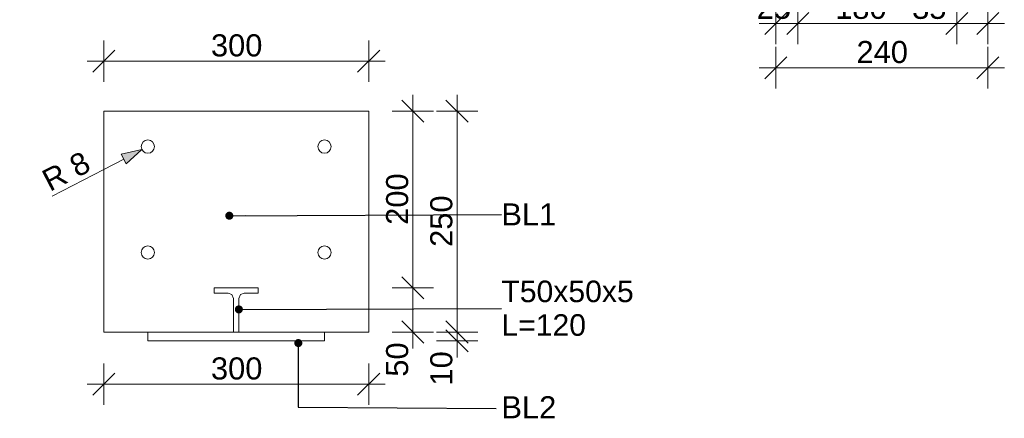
# Model space of a CAD drawing. Header units: millimetres. Extents: x 2143 to 5070, y -2093 to 697.
# Tile 1 of 16: x 2277 to 3391, y -2093 to -1641. Entities that reach past the tile are written whole.
import ezdxf

# ---------------------------------------------------------------- set-up
doc = ezdxf.new("R2010")
doc.units = ezdxf.units.MM
doc.header["$MEASUREMENT"] = 0
for name, color, linetype, lineweight in [('0_Nr_pióra__102', 8, 'Continuous', 5), ('Konstrukcja - Stropy_Nr_pióra__1', 7, 'Continuous', 13), ('Konstrukcja - Słupy_Nr_pióra__1', 7, 'Continuous', 13), ('Opisy - Etykiety_Nr_pióra__1', 7, 'Continuous', 13), ('Wnętrze - Umeblowanie_Nr_pióra__1', 7, 'Continuous', 13), ('Wymiarowanie - Detale_Nr_pióra__1', 7, 'Continuous', 13), ('Wymiarowanie - Ogólne_Nr_pióra__1', 7, 'Continuous', 13)]:
    doc.layers.add(name, color=color, linetype=linetype, lineweight=lineweight)
doc.layers.add('Wymiarowanie - Detale', color=7, linetype='Continuous')
doc.layers.add('Wymiarowanie - Ogólne', color=7, linetype='Continuous')
doc.layers.add('Wymiarowanie - Ogólne_Nr_pióra__45', color=7, linetype='Continuous', lineweight=15, true_color=0x40a5ff)
doc.styles.add('STYL_AUTOMATYCZNY_1', font='arial.ttf')
doc.dimstyles.new('STYL_AUTOMATYCZNY__1', dxfattribs={"dimtxt": 25, "dimasz": 23.75, "dimexe": 0.18, "dimexo": 0.0625, "dimgap": 0, "dimtad": 1, "dimdec": 0, "dimzin": 0, "dimdsep": 46, "dimtxsty": 'STYL_AUTOMATYCZNY_1', "dimblk": 'ARROWHEAD_6', "dimblk1": 'ARROWHEAD_6', "dimblk2": 'ARROWHEAD_6', "dimcen": 0.09, "dimse1": 1, "dimse2": 1, "dimclrd": 7, "dimclre": 7, "dimclrt": 7, "dimazin": 0, "dimtfac": 1, "dimtdec": 4, "dimtmove": 0, "dimatfit": 3, "dimfxl": 1, "dimtolj": 1, "dimtzin": 0, "dimarcsym": 0})
doc.dimstyles.new('STYL_AUTOMATYCZNY__3', dxfattribs={"dimtxt": 25, "dimasz": 23.75, "dimexe": 0.18, "dimexo": 0.0625, "dimgap": 0, "dimtad": 1, "dimtih": 1, "dimtoh": 1, "dimdec": 0, "dimzin": 0, "dimdsep": 46, "dimtxsty": 'STYL_AUTOMATYCZNY_1', "dimblk": 'ARROWHEAD_6', "dimblk1": 'ARROWHEAD_6', "dimblk2": 'ARROWHEAD_6', "dimcen": 0.09, "dimse1": 1, "dimse2": 1, "dimclrd": 7, "dimclre": 7, "dimclrt": 7, "dimazin": 0, "dimtfac": 1, "dimtdec": 4, "dimtmove": 2, "dimatfit": 3, "dimfxl": 1, "dimtolj": 1, "dimtzin": 0, "dimarcsym": 0})
doc.dimstyles.new('STYL_AUTOMATYCZNY__4', dxfattribs={"dimtxt": 25, "dimasz": 23.75, "dimexe": 0.18, "dimexo": 0.0625, "dimgap": 0, "dimtad": 1, "dimtih": 1, "dimtoh": 1, "dimdec": 0, "dimzin": 0, "dimdsep": 46, "dimtxsty": 'STYL_AUTOMATYCZNY_1', "dimblk": 'ARROWHEAD_6', "dimblk1": 'ARROWHEAD_6', "dimblk2": 'ARROWHEAD_6', "dimcen": 0.09, "dimse1": 1, "dimse2": 1, "dimclrd": 7, "dimclre": 7, "dimclrt": 7, "dimazin": 0, "dimtfac": 1, "dimtdec": 4, "dimtmove": 0, "dimatfit": 3, "dimfxl": 1, "dimtolj": 1, "dimtzin": 0, "dimarcsym": 0})
doc.dimstyles.new('STYL_AUTOMATYCZNY__5', dxfattribs={"dimtxt": 25, "dimasz": 22.8, "dimexe": 0.18, "dimexo": 40, "dimgap": 0, "dimtad": 1, "dimdec": 0, "dimzin": 0, "dimdsep": 46, "dimtxsty": 'STYL_AUTOMATYCZNY_1', "dimblk": 'ARROWHEAD_5', "dimblk1": 'ARROWHEAD_5', "dimblk2": 'ARROWHEAD_5', "dimcen": 0.09, "dimclrd": 7, "dimclre": 7, "dimclrt": 7, "dimazin": 0, "dimtfac": 1, "dimtdec": 4, "dimtmove": 0, "dimatfit": 3, "dimfxl": 1, "dimtolj": 1, "dimtzin": 0, "dimarcsym": 0})
doc.dimstyles.new('STYL_AUTOMATYCZNY__6', dxfattribs={"dimtxt": 0.18, "dimasz": 18.24, "dimexe": 0.18, "dimexo": 0.0625, "dimgap": 0, "dimtad": 0, "dimtih": 1, "dimtoh": 1, "dimdec": 4, "dimzin": 0, "dimdsep": 46, "dimcen": 0.09, "dimadec": 0, "dimazin": 0, "dimtfac": 1, "dimtdec": 4, "dimtmove": 0, "dimatfit": 3, "dimldrblk": 'ARROWHEAD_11', "dimfxl": 1, "dimtolj": 1, "dimtzin": 0, "dimarcsym": 0})

# ---------------------------------------------------------------- blocks, each defined once
blk = doc.blocks.new('*D9')
at = {"layer": 'Wymiarowanie - Detale_Nr_pióra__1', "color": 7, "linetype": 'Continuous', "lineweight": 13}
for p, q in [((2709.4, -1932.5), (2734.4, -1957.5)), ((2745.3, -1945), (2698.5, -1945)), ((2721.9, -1995), (2721.9, -1945)), ((2709.4, -1982.5), (2734.4, -2007.5)), ((2745.3, -1995), (2698.5, -1995)), ((2721.9, -2013.7), (2721.9, -1995))]:
    blk.add_line(p, q, dxfattribs=at)
at = {"layer": 'Wymiarowanie - Detale_Nr_pióra__1', "color": 7, "lineweight": 13, "insert": (2716.9, -2045.6), "char_height": 25, "attachment_point": 7, "rotation": 90, "style": 'STYL_AUTOMATYCZNY_1'}
blk.add_mtext('\\A1;{\\pql;\\fArial|b0|i0|c238|p0;\\W1.000000;50}', dxfattribs=at)
blk = doc.blocks.new('ARROWHEAD_6')
at = {"color": 0, "linetype": 'Continuous', "lineweight": 0}
for p, q in [((-0.5, -0.5), (0.5, 0.5)), ((0, 0), (-1, 0))]:
    blk.add_line(p, q, dxfattribs=at)
blk = doc.blocks.new('*D11')
at = {"layer": 'Wymiarowanie - Detale_Nr_pióra__1', "color": 7, "linetype": 'Continuous', "lineweight": 13}
for p, q in [((2721.9, -1745), (2721.9, -1726.2)), ((2734.4, -1757.5), (2709.4, -1732.5)), ((2745.3, -1745), (2698.5, -1745)), ((2721.9, -1945), (2721.9, -1745)), ((2709.4, -1932.5), (2734.4, -1957.5)), ((2745.3, -1945), (2698.5, -1945))]:
    blk.add_line(p, q, dxfattribs=at)
at = {"layer": 'Wymiarowanie - Detale_Nr_pióra__1', "color": 7, "lineweight": 13, "insert": (2716.9, -1873.6), "char_height": 25, "attachment_point": 7, "rotation": 90, "style": 'STYL_AUTOMATYCZNY_1'}
blk.add_mtext('\\A1;{\\pql;\\fArial|b0|i0|c238|p0;\\W1.000000;200}', dxfattribs=at)
blk = doc.blocks.new('*D19')
at = {"layer": 'Wymiarowanie - Detale_Nr_pióra__1', "color": 7, "linetype": 'Continuous', "lineweight": 13}
for p, q in [((2371.9, -1711.7), (2371.9, -1664.8)), ((2671.9, -1711.7), (2671.9, -1664.8)), ((2384.4, -1675.7), (2359.4, -1700.7)), ((2659.4, -1700.7), (2684.4, -1675.7)), ((2353.1, -1688.2), (2371.9, -1688.2)), ((2371.9, -1688.2), (2671.9, -1688.2)), ((2671.9, -1688.2), (2690.6, -1688.2))]:
    blk.add_line(p, q, dxfattribs=at)
at = {"layer": 'Wymiarowanie - Detale_Nr_pióra__1', "color": 7, "lineweight": 13, "insert": (2493.3, -1683.2), "char_height": 25, "attachment_point": 7, "style": 'STYL_AUTOMATYCZNY_1'}
blk.add_mtext('\\A1;{\\pql;\\fArial|b0|i0|c238|p0;\\W1.000000;300}', dxfattribs=at)
blk = doc.blocks.new('*D20')
at = {"layer": 'Wymiarowanie - Detale_Nr_pióra__1', "color": 7, "linetype": 'Continuous', "lineweight": 13}
for p, q in [((2759.4, -1982.5), (2784.4, -2007.5)), ((2795.3, -1995), (2748.5, -1995)), ((2784.4, -2017.5), (2759.4, -1992.5)), ((2771.9, -2005), (2771.9, -1995)), ((2795.3, -2005), (2748.5, -2005)), ((2771.9, -2023.7), (2771.9, -2005))]:
    blk.add_line(p, q, dxfattribs=at)
at = {"layer": 'Wymiarowanie - Detale_Nr_pióra__1', "color": 7, "lineweight": 13, "insert": (2766.9, -2055.6), "char_height": 25, "attachment_point": 7, "rotation": 90, "style": 'STYL_AUTOMATYCZNY_1'}
blk.add_mtext('\\A1;{\\pql;\\fArial|b0|i0|c238|p0;\\W1.000000;10}', dxfattribs=at)
blk = doc.blocks.new('*D21')
at = {"layer": 'Wymiarowanie - Detale_Nr_pióra__1', "color": 7, "linetype": 'Continuous', "lineweight": 13}
for p, q in [((2771.9, -1745), (2771.9, -1726.2)), ((2784.4, -1757.5), (2759.4, -1732.5)), ((2795.3, -1745), (2748.5, -1745)), ((2771.9, -1995), (2771.9, -1745)), ((2759.4, -1982.5), (2784.4, -2007.5)), ((2795.3, -1995), (2748.5, -1995)), ((2784.4, -2017.5), (2759.4, -1992.5))]:
    blk.add_line(p, q, dxfattribs=at)
at = {"layer": 'Wymiarowanie - Detale_Nr_pióra__1', "color": 7, "lineweight": 13, "insert": (2766.9, -1898.6), "char_height": 25, "attachment_point": 7, "rotation": 90, "style": 'STYL_AUTOMATYCZNY_1'}
blk.add_mtext('\\A1;{\\pql;\\fArial|b0|i0|c238|p0;\\W1.000000;250}', dxfattribs=at)
blk = doc.blocks.new('*D34')
at = {"layer": 'Wymiarowanie - Detale_Nr_pióra__1', "color": 7, "linetype": 'Continuous', "lineweight": 13}
for p, q in [((2371.9, -2077.6), (2371.9, -2030.7)), ((2671.9, -2077.6), (2671.9, -2030.7)), ((2384.4, -2041.6), (2359.4, -2066.6)), ((2659.4, -2066.6), (2684.4, -2041.6)), ((2353.1, -2054.1), (2371.9, -2054.1)), ((2371.9, -2054.1), (2671.9, -2054.1)), ((2671.9, -2054.1), (2690.6, -2054.1))]:
    blk.add_line(p, q, dxfattribs=at)
at = {"layer": 'Wymiarowanie - Detale_Nr_pióra__1', "color": 7, "lineweight": 13, "insert": (2493.3, -2049.1), "char_height": 25, "attachment_point": 7, "style": 'STYL_AUTOMATYCZNY_1'}
blk.add_mtext('\\A1;{\\pql;\\fArial|b0|i0|c238|p0;\\W1.000000;300}', dxfattribs=at)
blk = doc.blocks.new('*D46')
at = {"layer": 'Wymiarowanie - Detale_Nr_pióra__1', "color": 7, "linetype": 'Continuous', "lineweight": 13}
for p, q in [((3132.7, -1669.1), (3132.7, -1622.2)), ((3157.7, -1669.1), (3157.7, -1622.2)), ((3145.2, -1633.2), (3120.2, -1658.2)), ((3170.2, -1633.2), (3145.2, -1658.2)), ((3114, -1645.7), (3132.7, -1645.7)), ((3132.7, -1645.7), (3157.7, -1645.7))]:
    blk.add_line(p, q, dxfattribs=at)
at = {"layer": 'Wymiarowanie - Detale_Nr_pióra__1', "color": 7, "lineweight": 13, "insert": (3111.1, -1640.7), "char_height": 25, "attachment_point": 7, "style": 'STYL_AUTOMATYCZNY_1'}
blk.add_mtext('\\A1;{\\pql;\\fArial|b0|i0|c238|p0;\\W1.000000;25}', dxfattribs=at)
blk = doc.blocks.new('*D47')
at = {"layer": 'Wymiarowanie - Detale_Nr_pióra__1', "color": 7, "linetype": 'Continuous', "lineweight": 13}
for p, q in [((3157.7, -1669.1), (3157.7, -1622.2)), ((3337.7, -1669.1), (3337.7, -1622.2)), ((3170.2, -1633.2), (3145.2, -1658.2)), ((3350.2, -1633.2), (3325.2, -1658.2)), ((3157.7, -1645.7), (3337.7, -1645.7))]:
    blk.add_line(p, q, dxfattribs=at)
at = {"layer": 'Wymiarowanie - Detale_Nr_pióra__1', "color": 7, "lineweight": 13, "char_height": 25, "attachment_point": 7, "style": 'STYL_AUTOMATYCZNY_1'}
for s, insert in [('\\A1;{\\pql;\\fArial|b0|i0|c238|p0;\\W1.000000;180}', (3200, -1640.7)), ('\\A1;{\\pql;\\fArial|b0|i0|c238|p0;\\W1.000000;35}', (3287.1, -1640.7))]:
    blk.add_mtext(s, dxfattribs=dict(at, insert=insert))
blk = doc.blocks.new('*D48')
at = {"layer": 'Wymiarowanie - Detale_Nr_pióra__1', "color": 7, "linetype": 'Continuous', "lineweight": 13}
for p, q in [((3337.7, -1669.1), (3337.7, -1622.2)), ((3372.7, -1669.1), (3372.7, -1622.2)), ((3350.2, -1633.2), (3325.2, -1658.2)), ((3360.2, -1658.2), (3385.2, -1633.2)), ((3337.7, -1645.7), (3372.7, -1645.7)), ((3372.7, -1645.7), (3391.5, -1645.7))]:
    blk.add_line(p, q, dxfattribs=at)
blk = doc.blocks.new('*D82')
at = {"layer": 'Wymiarowanie - Detale_Nr_pióra__1', "color": 7, "linetype": 'Continuous', "lineweight": 13}
for p, q in [((3132.7, -1719.1), (3132.7, -1672.2)), ((3372.7, -1719.1), (3372.7, -1672.2)), ((3145.2, -1683.2), (3120.2, -1708.2)), ((3360.2, -1708.2), (3385.2, -1683.2)), ((3114, -1695.7), (3132.7, -1695.7)), ((3132.7, -1695.7), (3372.7, -1695.7)), ((3372.7, -1695.7), (3391.5, -1695.7))]:
    blk.add_line(p, q, dxfattribs=at)
at = {"layer": 'Wymiarowanie - Detale_Nr_pióra__1', "color": 7, "lineweight": 13, "insert": (3224.1, -1690.7), "char_height": 25, "attachment_point": 7, "style": 'STYL_AUTOMATYCZNY_1'}
blk.add_mtext('\\A1;{\\pql;\\fArial|b0|i0|c238|p0;\\W1.000000;240}', dxfattribs=at)
blk = doc.blocks.new('*D98')
at = {"layer": 'Wymiarowanie - Ogólne_Nr_pióra__45', "linetype": 'Continuous', "lineweight": 15, "true_color": 0x40a5ff}
blk.add_hatch(color=161, dxfattribs=at).paths.add_polyline_path([(2415.2, -1788.4), (2391.8, -1793.6), (2397.5, -1804.6)])
at = {"layer": 'Wymiarowanie - Ogólne_Nr_pióra__1', "color": 7, "linetype": 'Continuous', "lineweight": 13}
for p, q in [((2394.7, -1799.1), (2371.9, -1810.9)), ((2371.9, -1810.9), (2313.4, -1841.2))]:
    blk.add_line(p, q, dxfattribs=at)
at = {"layer": 'Wymiarowanie - Ogólne_Nr_pióra__45', "color": 161, "linetype": 'Continuous', "lineweight": 15, "true_color": 0x40a5ff}
for p, q in [((2415.2, -1788.4), (2391.8, -1793.6)), ((2397.5, -1804.6), (2391.8, -1793.6)), ((2415.2, -1788.4), (2397.5, -1804.6))]:
    blk.add_line(p, q, dxfattribs=at)
at = {"layer": 'Wymiarowanie - Ogólne_Nr_pióra__1', "color": 7, "lineweight": 13, "insert": (2311.1, -1836.8), "char_height": 25, "attachment_point": 7, "rotation": 27.433, "style": 'STYL_AUTOMATYCZNY_1'}
blk.add_mtext('\\A1;{\\pql;\\fArial|b0|i0|c238|p0;\\W1.000000;R 8}', dxfattribs=at)
blk = doc.blocks.new('ARROWHEAD_5')
at = {"linetype": 'Continuous', "lineweight": 0}
blk.add_hatch(color=0, dxfattribs=at).paths.add_polyline_path([(-1, 0.2679), (0, 0), (-1, -0.2679)])
at = {"color": 0, "linetype": 'Continuous', "lineweight": 0}
blk.add_line((0, 0), (-1, 0), dxfattribs=at)
blk = doc.blocks.new('ARROWHEAD_11')
at = {"color": 0, "linetype": 'Continuous', "lineweight": 0}
blk.add_line((0, 0), (-1, 0), dxfattribs=at)
at = {"color": 0, "linetype": 'Continuous', "lineweight": 0, "const_width": 0.25, "flags": 128}
blk.add_lwpolyline([(-0.125, 0, 1), (0.125, 0, 1)], format="xyb", close=True, dxfattribs=at)

msp = doc.modelspace()

# ---------------------------------------------------------------- linework, layer by layer
at = {"layer": '0_Nr_pióra__102', "color": 8, "linetype": 'Continuous', "lineweight": 5}
for centre in [(2421.9, -1785), (2621.9, -1785), (2421.9, -1905), (2621.9, -1905)]:
    msp.add_circle(centre, 7.5, dxfattribs=at)
at = {"layer": 'Konstrukcja - Stropy_Nr_pióra__1', "color": 7, "linetype": 'Continuous', "lineweight": 13}
for p, q in [((2371.9, -1995), (2371.9, -1945)), ((2671.9, -1995), (2671.9, -1945)), ((2371.9, -1995), (2421.9, -1995)), ((2421.9, -1995), (2524.9, -1995)), ((2421.9, -2005), (2421.9, -1995)), ((2524.9, -1995), (2621.9, -1995)), ((2621.9, -2005), (2621.9, -1995)), ((2621.9, -1995), (2671.9, -1995)), ((2421.9, -2005), (2621.9, -2005))]:
    msp.add_line(p, q, dxfattribs=at)
at = {"layer": 'Konstrukcja - Słupy_Nr_pióra__1', "color": 7, "linetype": 'Continuous', "lineweight": 13}
for p, q in [((2371.9, -1945), (2371.9, -1745)), ((2371.9, -1745), (2671.9, -1745)), ((2671.9, -1945), (2671.9, -1745)), ((2496.9, -1945), (2546.9, -1945))]:
    msp.add_line(p, q, dxfattribs=at)
at = {"layer": 'Wnętrze - Umeblowanie_Nr_pióra__1', "color": 7, "linetype": 'Continuous', "lineweight": 13}
for p, q in [((2496.9, -1951), (2496.9, -1945)), ((2546.9, -1945), (2546.9, -1951)), ((2512.9, -1951), (2496.9, -1951)), ((2517.1, -1952.7), (2512.9, -1951)), ((2518.9, -1957), (2517.1, -1952.7)), ((2518.9, -1995), (2518.9, -1957)), ((2526.6, -1952.7), (2524.9, -1957)), ((2524.9, -1957), (2524.9, -1995)), ((2530.9, -1951), (2526.6, -1952.7)), ((2546.9, -1951), (2530.9, -1951))]:
    msp.add_line(p, q, dxfattribs=at)

# ---------------------------------------------------------------- texts
at = {"layer": 'Opisy - Etykiety_Nr_pióra__1', "color": 7, "linetype": 'Continuous', "lineweight": 13, "char_height": 25, "attachment_point": 4, "style": 'STYL_AUTOMATYCZNY_1'}
for s, insert in [('\\A1;{\\pql;\\fArial|b0|i0|c238|p0;\\W1.000000;BL1}', (2822.1, -1861.8)), ('\\A1;{\\pql;\\fArial|b0|i0|c238|p0;\\W1.000000;BL2}', (2822.1, -2080.2))]:
    msp.add_mtext(s, dxfattribs=dict(at, insert=insert))
at = {"layer": 'Opisy - Etykiety_Nr_pióra__1', "color": 7, "linetype": 'Continuous', "lineweight": 13, "insert": (2822.1, -1968.2), "char_height": 24.421, "attachment_point": 4, "line_spacing_factor": 0.935962, "style": 'STYL_AUTOMATYCZNY_1'}
msp.add_mtext('\\A1;{\\pql;\\fArial|b0|i0|c238|p0;\\W1.000000;T50x50x5 \\P\\pql;\\fArial|b0|i0|c238|p0;\\W1.000000;L=120}', dxfattribs=at)

# ---------------------------------------------------------------- dimensions: what is measured, and where the dimension line sits
at = {"layer": 'Wymiarowanie - Detale', "color": 7, "linetype": 'Continuous', "lineweight": 13}
for base, p1, p2, dimstyle, picture, middle in [((3157.7, -1645.7), (3132.7, -1331.5), (3157.7, -1546.5), 'STYL_AUTOMATYCZNY__3', '*D46', (3130.2, -1628.2)), ((3372.7, -1695.7), (3132.7, -1331.5), (3372.7, -1571.5), 'STYL_AUTOMATYCZNY__4', '*D82', (3252.6, -1678.2)), ((3337.7, -1645.7), (3157.7, -1546.5), (3337.7, -1546.5), 'STYL_AUTOMATYCZNY__4', '*D47', (3228.6, -1628.2)), ((3372.7, -1645.7), (3337.7, -1546.5), (3372.7, -1571.5), 'STYL_AUTOMATYCZNY__4', '*D48', (3306.1, -1628.2)), ((2671.9, -1688.2), (2371.9, -1745), (2671.9, -1745), 'STYL_AUTOMATYCZNY__4', '*D19', (2521.8, -1670.7)), ((2671.9, -2054.1), (2371.9, -1995), (2671.9, -1995), 'STYL_AUTOMATYCZNY__4', '*D34', (2521.8, -2036.6))]:
    dim = msp.add_linear_dim(base=base, p1=p1, p2=p2, dimstyle=dimstyle, dxfattribs=at)
    dim.commit()
    dim.dimension.update_dxf_attribs({"geometry": picture, "text_midpoint": middle, "dimtype": 160})
for base, p1, p2, picture, middle in [((2721.9, -1745), (2546.9, -1945), (2671.9, -1745), '*D11', (2704.4, -1845)), ((2771.9, -1745), (2671.9, -1995), (2671.9, -1745), '*D21', (2754.4, -1870)), ((2721.9, -1945), (2671.9, -1995), (2546.9, -1945), '*D9', (2704.4, -2026.6)), ((2771.9, -1995), (2621.9, -2005), (2671.9, -1995), '*D20', (2754.4, -2036.6))]:
    dim = msp.add_linear_dim(base=base, p1=p1, p2=p2, angle=90, dimstyle='STYL_AUTOMATYCZNY__1', dxfattribs=at)
    dim.commit()
    dim.dimension.update_dxf_attribs({"geometry": picture, "text_midpoint": middle, "dimtype": 160, "text_rotation": 90})
at = {"layer": 'Wymiarowanie - Ogólne', "color": 7, "linetype": 'Continuous', "lineweight": 13}
dim = msp.add_radius_dim(center=(2421.9, -1785), mpoint=(2415.2, -1788.4), dimstyle='STYL_AUTOMATYCZNY__5', dxfattribs=at)
dim.commit()
dim.dimension.update_dxf_attribs({"geometry": '*D98', "text_midpoint": (2327.5, -1814.2), "dimtype": 164, "text_rotation": 27.433})

# ---------------------------------------------------------------- leaders
at = {"layer": 'Opisy - Etykiety_Nr_pióra__1', "color": 7, "linetype": 'Continuous', "lineweight": 13, "annotation_type": 0, "has_hookline": 1, "hookline_direction": 0}
for points, text_width in [([(2514.1, -1863.3), (2822.1, -1861.8)], 53.1), ([(2524.9, -1969.4), (2822.1, -1968.2)], 147.5), ([(2592.2, -2007.5), (2592.2, -2080.2), (2816.1, -2081.7)], 57.7)]:
    msp.add_leader(points, dimstyle='STYL_AUTOMATYCZNY__6', dxfattribs=dict(at, text_width=text_width))

doc.saveas('drawing.dxf')
